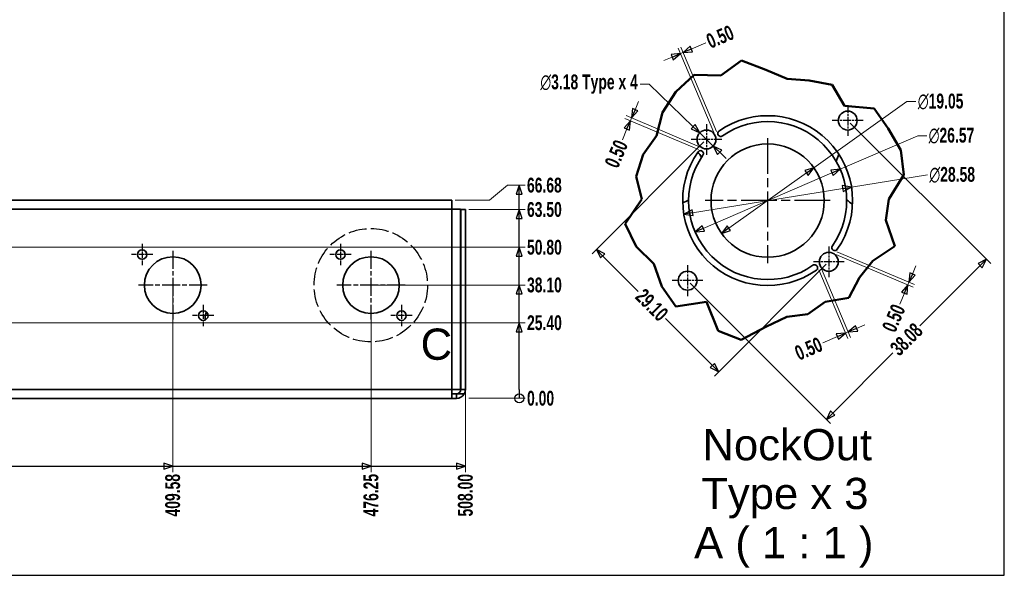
# Model space of a CAD drawing. Header units: millimetres. Extents: x 5 to 414, y 18 to 303.
# Tile 10 of 12: x 248 to 414, y 18 to 111. Entities that reach past the tile are written whole.
import ezdxf
from ezdxf.enums import TextEntityAlignment as Align

# ---------------------------------------------------------------- set-up
doc = ezdxf.new("R2010")
doc.units = ezdxf.units.MM
for name, pattern in [('CHAIN', [0.3543, 0.2362, -0.0295, 0.0591, -0.0295]), ('DASH_DOT', [0.182, 0.1181, -0.0295, 0.0049, -0.0295]), ('DASHED', [0.2068, 0.1655, -0.0413])]:
    doc.linetypes.add(name, pattern=pattern)
for name, color, linetype, lineweight in [('Break Lines(May)', 7, 'Continuous', 50), ('Dimensions(May)', 7, 'Continuous', 25), ('Sketch Geometry(May)', 7, 'Continuous', 35), ('Symbols(May)', 7, 'Continuous', 25), ('Visible Edges(May)', 7, 'Continuous', 35), ('Visible Tangent Edges(May)', 7, 'Continuous', 35)]:
    doc.layers.add(name, color=color, linetype=linetype, lineweight=lineweight)
doc.layers.add('Center Mark(May)', color=1, linetype='DASH_DOT', lineweight=25, true_color=0xff0000)
doc.layers.add('Detail Circle Lines(May)', color=1, linetype='DASHED', lineweight=25, true_color=0xff0000)
doc.styles.add('DEFAULT-MayBigText', font='arial.ttf')
doc.styles.add('DimISO-30 Roman 2.5', font='romab___.ttf', dxfattribs={"width": 0.7})
doc.styles.add('Text Style216', font='romab___.ttf', dxfattribs={"width": 0.8})
doc.styles.add('Text Style221', font='romab___.ttf', dxfattribs={"width": 0.9})
doc.styles.add('TitleVariablesH2_5-May', font='romab___.ttf', dxfattribs={"width": 0.7})
doc.dimstyles.new('ISO-30-May', dxfattribs={"dimtxt": 2.5, "dimasz": 1.5, "dimexe": 1, "dimexo": 0.6, "dimgap": 0.4, "dimtad": 0, "dimtoh": 1, "dimrnd": 1e-08, "dimzin": 0, "dimdsep": 46, "dimtxsty": 'DimISO-30 Roman 2.5', "dimblk": 'Filled-1', "dimcen": 0.09, "dimclrd": 132, "dimclre": 132, "dimclrt": 256, "dimazin": 0, "dimtfac": 1.1, "dimtmove": 0, "dimatfit": 3, "dimfxl": 0, "dimtolj": 1, "dimlwd": 18, "dimlwe": 18, "dimarcsym": 0})

# ---------------------------------------------------------------- blocks, each defined once
blk = doc.blocks.new('Borders A3_408x285')
at = {"layer": 'Sketch Geometry(May)', "color": 5, "linetype": 'Continuous', "lineweight": 25, "true_color": 0x0000ff}
for p, q in [((414, 17.5), (414, 302.5)), ((6, 17.5), (414, 17.5))]:
    blk.add_line(p, q, dxfattribs=at)
at = {"layer": 'Symbols(May)', "color": 232, "true_color": 0xd7006b}
for tag, style, width, p in [('Revision', 'Text Style216', 0.8, (260, 293.75)), ('Date', 'Text Style221', 0.9, (365, 293.75)), ('Adjust_by', 'Text Style216', 0.8, (384.5, 293.75))]:
    blk.add_attdef(tag, text='', height=2.5, dxfattribs=dict(at, style=style, width=width)).set_placement(p, align=Align.MIDDLE_CENTER)
at = {"layer": 'Symbols(May)', "color": 232, "true_color": 0xd7006b, "style": 'TitleVariablesH2_5-May', "width": 0.7}
blk.add_attdef('Revision_Note', text='', height=2.5, dxfattribs=at).set_placement((267, 293.75), align=Align.MIDDLE_LEFT)
blk = doc.blocks.new('Filled-1')
at = {"color": 0}
for p, q in [((0, 0), (-1, 0.33)), ((-1, 0.33), (-1, -0.33)), ((-1, 0), (0, 0)), ((-1, -0.33), (0, 0))]:
    blk.add_line(p, q, dxfattribs=at)
at = {"color": 0, "flags": 128}
blk.add_lwpolyline([(-1, -0.33), (0, 0), (-1, 0.33), (-1, -0.33)], dxfattribs=at)
at = {"color": 0}
blk.add_solid([(-1, -0.33), (0, 0), (-1, 0.33), (-1, -0.33)], dxfattribs=at)
blk = doc.blocks.new('*D71')
at = {"layer": 'Defpoints', "color": 0, "linetype": 'Continuous', "transparency": 16777216}
for p in [(363.92, 90.82), (384.49, 70.24), (365.97, 51.72)]:
    blk.add_point(p, dxfattribs=at)
at = {"layer": 'Dimensions(May)', "color": 132, "linetype": 'Continuous', "lineweight": 18, "transparency": 16777216}
for p, q in [((363.49, 90.39), (344.69, 71.59)), ((346.46, 71.23), (352.44, 65.25)), ((384.07, 69.82), (365.26, 51.01)), ((364.91, 52.78), (357.01, 60.68))]:
    blk.add_line(p, q, dxfattribs=at)
at = {"layer": 'Dimensions(May)', "color": 132, "linetype": 'Continuous', "lineweight": 18, "transparency": 16777216, "xscale": 1.5, "yscale": 1.5, "zscale": 1.5}
for p, rotation in [((345.4, 72.3), 135.0000000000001), ((365.97, 51.72), 315.0000000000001)]:
    blk.add_blockref('Filled-1', p, dxfattribs=dict(at, rotation=rotation))
at = {"layer": 'Dimensions(May)', "color": 172, "linetype": 'Continuous', "lineweight": 20, "true_color": 0x0000c8, "transparency": 16777216, "insert": (354.73, 62.97), "char_height": 2.5, "attachment_point": 5, "rotation": 315, "style": 'DimISO-30 Roman 2.5'}
blk.add_mtext('\\A1;29.10', dxfattribs=at)
blk = doc.blocks.new('*D72')
at = {"layer": 'Defpoints', "color": 0, "linetype": 'Continuous', "transparency": 16777216}
for p in [(387.67, 93.99), (411, 70.66), (360.74, 67.07)]:
    blk.add_point(p, dxfattribs=at)
at = {"layer": 'Dimensions(May)', "color": 132, "linetype": 'Continuous', "lineweight": 18, "transparency": 16777216}
for p, q in [((388.09, 93.57), (411.71, 69.95)), ((409.94, 69.6), (399.82, 59.48)), ((361.17, 66.64), (384.78, 43.03)), ((385.14, 44.79), (395.25, 54.91))]:
    blk.add_line(p, q, dxfattribs=at)
at = {"layer": 'Dimensions(May)', "color": 132, "linetype": 'Continuous', "lineweight": 18, "transparency": 16777216, "xscale": 1.5, "yscale": 1.5, "zscale": 1.5}
for p, rotation in [((411, 70.66), 44.99999999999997), ((384.08, 43.73), 225)]:
    blk.add_blockref('Filled-1', p, dxfattribs=dict(at, rotation=rotation))
at = {"layer": 'Dimensions(May)', "color": 172, "linetype": 'Continuous', "lineweight": 20, "true_color": 0x0000c8, "transparency": 16777216, "insert": (397.54, 57.19), "char_height": 2.5, "attachment_point": 5, "rotation": 45, "style": 'DimISO-30 Roman 2.5'}
blk.add_mtext('\\A1;38.08', dxfattribs=at)
blk = doc.blocks.new('*D73')
at = {"layer": 'Defpoints', "color": 0, "linetype": 'Continuous', "transparency": 16777216}
for p in [(351.33, 94.43), (363.1, 88.89), (363.3, 89.35)]:
    blk.add_point(p, dxfattribs=at)
at = {"layer": 'Dimensions(May)', "color": 132, "linetype": 'Continuous', "lineweight": 18, "transparency": 16777216}
for p, q in [((351.91, 95.81), (352.5, 97.19)), ((362.75, 89.59), (350.41, 94.82)), ((351.33, 94.43), (351.13, 93.97)), ((362.55, 89.13), (350.21, 94.36)), ((350.55, 92.59), (349.77, 90.75))]:
    blk.add_line(p, q, dxfattribs=at)
at = {"layer": 'Dimensions(May)', "color": 132, "linetype": 'Continuous', "lineweight": 18, "transparency": 16777216, "xscale": 1.5, "yscale": 1.5, "zscale": 1.5}
for p, rotation in [((351.33, 94.43), 247.0345722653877), ((351.13, 93.97), 67.03457226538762)]:
    blk.add_blockref('Filled-1', p, dxfattribs=dict(at, rotation=rotation))
at = {"layer": 'Dimensions(May)', "color": 172, "linetype": 'Continuous', "lineweight": 20, "true_color": 0x0000c8, "transparency": 16777216, "insert": (348.76, 88.38), "char_height": 2.5, "attachment_point": 5, "rotation": 67.0346, "style": 'DimISO-30 Roman 2.5'}
blk.add_mtext('\\A1;0.50', dxfattribs=at)
blk = doc.blocks.new('*D74')
at = {"layer": 'Defpoints', "color": 0, "linetype": 'Continuous', "transparency": 16777216}
for p in [(359.53, 105.25), (365.38, 91.44), (365.84, 91.63)]:
    blk.add_point(p, dxfattribs=at)
at = {"layer": 'Dimensions(May)', "color": 132, "linetype": 'Continuous', "lineweight": 18, "transparency": 16777216}
for p, q in [((365.14, 91.99), (359.14, 106.17)), ((365.61, 92.18), (359.6, 106.36)), ((361.37, 106.03), (363.83, 107.07)), ((358.15, 104.66), (356.76, 104.08)), ((359.53, 105.25), (359.99, 105.44))]:
    blk.add_line(p, q, dxfattribs=at)
at = {"layer": 'Dimensions(May)', "color": 132, "linetype": 'Continuous', "lineweight": 18, "transparency": 16777216, "xscale": 1.5, "yscale": 1.5, "zscale": 1.5}
for p, rotation in [((359.99, 105.44), 202.9654277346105), ((359.53, 105.25), 22.96542773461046)]:
    blk.add_blockref('Filled-1', p, dxfattribs=dict(at, rotation=rotation))
at = {"layer": 'Dimensions(May)', "color": 172, "linetype": 'Continuous', "lineweight": 20, "true_color": 0x0000c8, "transparency": 16777216, "insert": (366.21, 108.08), "char_height": 2.5, "attachment_point": 5, "rotation": 22.9654, "style": 'DimISO-30 Roman 2.5'}
blk.add_mtext('\\A1;0.50', dxfattribs=at)
blk = doc.blocks.new('*D75')
at = {"layer": 'Defpoints', "color": 0, "linetype": 'Continuous', "transparency": 16777216}
for p in [(383.03, 69.62), (382.57, 69.43), (387.77, 58.44)]:
    blk.add_point(p, dxfattribs=at)
at = {"layer": 'Dimensions(May)', "color": 132, "linetype": 'Continuous', "lineweight": 18, "transparency": 16777216}
for p, q in [((382.8, 68.88), (387.7, 57.32)), ((383.26, 69.07), (388.16, 57.52)), ((389.15, 59.02), (390.53, 59.61)), ((387.77, 58.44), (387.31, 58.24)), ((385.93, 57.66), (383.46, 56.61))]:
    blk.add_line(p, q, dxfattribs=at)
at = {"layer": 'Dimensions(May)', "color": 132, "linetype": 'Continuous', "lineweight": 18, "transparency": 16777216, "xscale": 1.5, "yscale": 1.5, "zscale": 1.5}
for p, rotation in [((387.31, 58.24), 22.96542773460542), ((387.77, 58.44), 202.9654277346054)]:
    blk.add_blockref('Filled-1', p, dxfattribs=dict(at, rotation=rotation))
at = {"layer": 'Dimensions(May)', "color": 172, "linetype": 'Continuous', "lineweight": 20, "true_color": 0x0000c8, "transparency": 16777216, "insert": (381.09, 55.61), "char_height": 2.5, "attachment_point": 5, "rotation": 22.9654, "style": 'DimISO-30 Roman 2.5'}
blk.add_mtext('\\A1;0.50', dxfattribs=at)
blk = doc.blocks.new('*D76')
at = {"layer": 'Defpoints', "color": 0, "linetype": 'Continuous', "transparency": 16777216}
for p in [(385.11, 71.7), (385.31, 72.16), (397.97, 66.8)]:
    blk.add_point(p, dxfattribs=at)
at = {"layer": 'Dimensions(May)', "color": 132, "linetype": 'Continuous', "lineweight": 18, "transparency": 16777216}
for p, q in [((385.66, 71.47), (398.7, 65.95)), ((385.86, 71.93), (398.89, 66.41)), ((398.56, 68.18), (399.14, 69.56)), ((397.97, 66.8), (397.78, 66.34)), ((397.19, 64.96), (396.41, 63.12))]:
    blk.add_line(p, q, dxfattribs=at)
at = {"layer": 'Dimensions(May)', "color": 132, "linetype": 'Continuous', "lineweight": 18, "transparency": 16777216, "xscale": 1.5, "yscale": 1.5, "zscale": 1.5}
for p, rotation in [((397.97, 66.8), 247.034572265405), ((397.78, 66.34), 67.03457226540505)]:
    blk.add_blockref('Filled-1', p, dxfattribs=dict(at, rotation=rotation))
at = {"layer": 'Dimensions(May)', "color": 172, "linetype": 'Continuous', "lineweight": 20, "true_color": 0x0000c8, "transparency": 16777216, "insert": (395.41, 60.75), "char_height": 2.5, "attachment_point": 5, "rotation": 67.0346, "style": 'DimISO-30 Roman 2.5'}
blk.add_mtext('\\A1;0.50', dxfattribs=at)
blk = doc.blocks.new('*D77')
at = {"layer": 'Defpoints', "color": 0, "linetype": 'Continuous', "transparency": 16777216}
for p in [(388.31, 82.8), (360.1, 78.26)]:
    blk.add_point(p, dxfattribs=at)
at = {"layer": 'Dimensions(May)', "color": 132, "linetype": 'Continuous', "lineweight": 18, "transparency": 16777216}
for p, q in [((388.31, 82.8), (401.07, 84.86)), ((361.58, 78.49), (386.83, 82.56))]:
    blk.add_line(p, q, dxfattribs=at)
at = {"layer": 'Dimensions(May)', "color": 132, "linetype": 'Continuous', "lineweight": 18, "transparency": 16777216, "xscale": 1.5, "yscale": 1.5, "zscale": 1.5}
for p, rotation in [((388.31, 82.8), 9.154387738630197), ((360.1, 78.26), 189.1543877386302)]:
    blk.add_blockref('Filled-1', p, dxfattribs=dict(at, rotation=rotation))
at = {"layer": 'Dimensions(May)', "color": 172, "linetype": 'Continuous', "lineweight": 20, "true_color": 0x0000c8, "transparency": 16777216, "insert": (405.24, 84.86), "char_height": 2.5, "attachment_point": 5, "style": 'DimISO-30 Roman 2.5'}
blk.add_mtext('\\A1;∅28.58', dxfattribs=at)
blk = doc.blocks.new('*D78')
at = {"layer": 'Defpoints', "color": 0, "linetype": 'Continuous', "transparency": 16777216}
for p in [(386.4, 85.8), (362.01, 75.25)]:
    blk.add_point(p, dxfattribs=at)
at = {"layer": 'Dimensions(May)', "color": 132, "linetype": 'Continuous', "lineweight": 18, "transparency": 16777216}
for p, q in [((386.4, 85.8), (399.45, 91.45)), ((399.45, 91.45), (400.95, 91.45)), ((363.39, 75.85), (385.02, 85.21))]:
    blk.add_line(p, q, dxfattribs=at)
at = {"layer": 'Dimensions(May)', "color": 132, "linetype": 'Continuous', "lineweight": 18, "transparency": 16777216, "xscale": 1.5, "yscale": 1.5, "zscale": 1.5}
for p, rotation in [((386.4, 85.8), 23.39335997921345), ((362.01, 75.25), 203.3933599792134)]:
    blk.add_blockref('Filled-1', p, dxfattribs=dict(at, rotation=rotation))
at = {"layer": 'Dimensions(May)', "color": 172, "linetype": 'Continuous', "lineweight": 20, "true_color": 0x0000c8, "transparency": 16777216, "insert": (405.12, 91.45), "char_height": 2.5, "attachment_point": 5, "style": 'DimISO-30 Roman 2.5'}
blk.add_mtext('\\A1;∅26.57', dxfattribs=at)
blk = doc.blocks.new('*D79')
at = {"layer": 'Defpoints', "color": 0, "linetype": 'Continuous', "transparency": 16777216}
for p in [(381.97, 86.05), (366.44, 75.01)]:
    blk.add_point(p, dxfattribs=at)
at = {"layer": 'Dimensions(May)', "color": 132, "linetype": 'Continuous', "lineweight": 18, "transparency": 16777216}
for p, q in [((381.97, 86.05), (397.63, 97.19)), ((397.63, 97.19), (399.13, 97.19)), ((367.66, 75.88), (380.74, 85.18))]:
    blk.add_line(p, q, dxfattribs=at)
at = {"layer": 'Dimensions(May)', "color": 132, "linetype": 'Continuous', "lineweight": 18, "transparency": 16777216, "xscale": 1.5, "yscale": 1.5, "zscale": 1.5}
for p, rotation in [((381.97, 86.05), 35.42421341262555), ((366.44, 75.01), 215.4242134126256)]:
    blk.add_blockref('Filled-1', p, dxfattribs=dict(at, rotation=rotation))
at = {"layer": 'Dimensions(May)', "color": 172, "linetype": 'Continuous', "lineweight": 20, "true_color": 0x0000c8, "transparency": 16777216, "insert": (403.29, 97.19), "char_height": 2.5, "attachment_point": 5, "style": 'DimISO-30 Roman 2.5'}
blk.add_mtext('\\A1;∅19.05', dxfattribs=at)
blk = doc.blocks.new('*D80')
at = {"layer": 'Defpoints', "color": 0, "linetype": 'Continuous', "transparency": 16777216}
for p in [(362.78, 91.92), (365.06, 89.71)]:
    blk.add_point(p, dxfattribs=at)
at = {"layer": 'Dimensions(May)', "color": 132, "linetype": 'Continuous', "lineweight": 18, "transparency": 16777216}
for p, q in [((354.28, 100.12), (352.78, 100.12)), ((361.7, 92.96), (354.28, 100.12)), ((365.06, 89.71), (362.78, 91.92)), ((366.14, 88.67), (367.22, 87.63))]:
    blk.add_line(p, q, dxfattribs=at)
at = {"layer": 'Dimensions(May)', "color": 132, "linetype": 'Continuous', "lineweight": 18, "transparency": 16777216, "xscale": 1.5, "yscale": 1.5, "zscale": 1.5}
for p, rotation in [((362.78, 91.92), 316.0050593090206), ((365.06, 89.71), 136.0050593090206)]:
    blk.add_blockref('Filled-1', p, dxfattribs=dict(at, rotation=rotation))
at = {"layer": 'Dimensions(May)', "color": 172, "linetype": 'Continuous', "lineweight": 20, "true_color": 0x0000c8, "transparency": 16777216, "insert": (344.18, 100.12), "char_height": 2.5, "attachment_point": 5, "style": 'DimISO-30 Roman 2.5'}
blk.add_mtext('\\A1;{\\fRomantic|b1|i0;\\H2.4873;}∅3.18{ Type x 4}', dxfattribs=at)
blk = doc.blocks.new('*D90')
at = {"layer": 'Defpoints', "color": 0, "linetype": 'Continuous', "transparency": 16777216}
for p in [(274.17, 66.32), (69.38, 47.27), (274.17, 34.84)]:
    blk.add_point(p, dxfattribs=at)
at = {"layer": 'Dimensions(May)', "color": 132, "linetype": 'Continuous', "lineweight": 18, "transparency": 16777216}
blk.add_line((274.17, 65.72), (274.17, 34.84), dxfattribs=at)
at = {"layer": 'Dimensions(May)', "color": 172, "linetype": 'Continuous', "lineweight": 20, "true_color": 0x0000c8, "transparency": 16777216, "insert": (274.17, 30.97), "char_height": 2.5, "attachment_point": 5, "rotation": 90, "style": 'DimISO-30 Roman 2.5'}
blk.add_mtext('\\A1;409.58', dxfattribs=at)
blk = doc.blocks.new('*D91')
at = {"layer": 'Defpoints', "color": 0, "linetype": 'Continuous', "transparency": 16777216}
for p in [(307.51, 61.18), (69.38, 47.27), (307.51, 34.84)]:
    blk.add_point(p, dxfattribs=at)
at = {"layer": 'Dimensions(May)', "color": 132, "linetype": 'Continuous', "lineweight": 18, "transparency": 16777216}
blk.add_line((307.51, 60.58), (307.51, 34.84), dxfattribs=at)
at = {"layer": 'Dimensions(May)', "color": 172, "linetype": 'Continuous', "lineweight": 20, "true_color": 0x0000c8, "transparency": 16777216, "insert": (307.51, 30.98), "char_height": 2.5, "attachment_point": 5, "rotation": 90, "style": 'DimISO-30 Roman 2.5'}
blk.add_mtext('\\A1;476.25', dxfattribs=at)
blk = doc.blocks.new('*D92')
at = {"layer": 'Defpoints', "color": 0, "linetype": 'Continuous', "transparency": 16777216}
for p in [(323.38, 48.77), (69.38, 47.27), (323.38, 34.84)]:
    blk.add_point(p, dxfattribs=at)
at = {"layer": 'Dimensions(May)', "color": 132, "linetype": 'Continuous', "lineweight": 18, "transparency": 16777216}
blk.add_line((323.38, 48.17), (323.38, 34.84), dxfattribs=at)
at = {"layer": 'Dimensions(May)', "color": 172, "linetype": 'Continuous', "lineweight": 20, "true_color": 0x0000c8, "transparency": 16777216, "insert": (323.38, 30.97), "char_height": 2.5, "attachment_point": 5, "rotation": 90, "style": 'DimISO-30 Roman 2.5'}
blk.add_mtext('\\A1;508.00', dxfattribs=at)
blk = doc.blocks.new('2dTransSymbol5')
at = {"layer": 'Dimensions(May)'}
for p, q in [((240.83, 35.84), (272.67, 35.84)), ((274.17, 35.84), (272.67, 36.34)), ((272.67, 36.34), (272.67, 35.34)), ((272.67, 35.84), (274.17, 35.84)), ((272.67, 35.34), (274.17, 35.84)), ((274.17, 35.84), (306.01, 35.84)), ((307.51, 35.84), (306.01, 36.34)), ((306.01, 36.34), (306.01, 35.34)), ((306.01, 35.84), (307.51, 35.84)), ((306.01, 35.34), (307.51, 35.84)), ((307.51, 35.84), (321.88, 35.84)), ((323.38, 35.84), (321.88, 36.34)), ((321.88, 36.34), (321.88, 35.34)), ((321.88, 35.84), (323.38, 35.84)), ((321.88, 35.34), (323.38, 35.84))]:
    blk.add_line(p, q, dxfattribs=at)
at = {"layer": 'Dimensions(May)', "flags": 128}
for points in [[(272.67, 35.34), (274.17, 35.84), (272.67, 36.34), (272.67, 35.34)], [(306.01, 35.34), (307.51, 35.84), (306.01, 36.34), (306.01, 35.34)], [(321.88, 35.34), (323.38, 35.84), (321.88, 36.34), (321.88, 35.34)]]:
    blk.add_lwpolyline(points, dxfattribs=at)
at = {"layer": 'Dimensions(May)'}
for points in [[(272.67, 35.34), (274.17, 35.84), (272.67, 36.34), (272.67, 35.34)], [(306.01, 35.34), (307.51, 35.84), (306.01, 36.34), (306.01, 35.34)], [(321.88, 35.34), (323.38, 35.84), (321.88, 36.34), (321.88, 35.34)]]:
    blk.add_solid(points, dxfattribs=at)
blk = doc.blocks.new('*D101')
at = {"layer": 'Defpoints', "color": 0, "linetype": 'Continuous', "transparency": 16777216}
for p in [(323.38, 47.27), (323.38, 47.27), (333.44, 47.27)]:
    blk.add_point(p, dxfattribs=at)
at = {"layer": 'Dimensions(May)', "color": 132, "linetype": 'Continuous', "lineweight": 18, "transparency": 16777216}
blk.add_line((323.98, 47.27), (333.44, 47.27), dxfattribs=at)
at = {"layer": 'Dimensions(May)', "color": 172, "linetype": 'Continuous', "lineweight": 20, "true_color": 0x0000c8, "transparency": 16777216, "insert": (336.02, 47.27), "char_height": 2.5, "attachment_point": 5, "style": 'DimISO-30 Roman 2.5'}
blk.add_mtext('\\A1;0.00', dxfattribs=at)
blk = doc.blocks.new('*D102')
at = {"layer": 'Defpoints', "color": 0, "linetype": 'Continuous', "transparency": 16777216}
for p in [(307.51, 66.32), (333.44, 66.32), (323.38, 47.27)]:
    blk.add_point(p, dxfattribs=at)
at = {"layer": 'Dimensions(May)', "color": 132, "linetype": 'Continuous', "lineweight": 18, "transparency": 16777216}
blk.add_line((308.11, 66.32), (333.44, 66.32), dxfattribs=at)
at = {"layer": 'Dimensions(May)', "color": 172, "linetype": 'Continuous', "lineweight": 20, "true_color": 0x0000c8, "transparency": 16777216, "insert": (336.67, 66.32), "char_height": 2.5, "attachment_point": 5, "style": 'DimISO-30 Roman 2.5'}
blk.add_mtext('\\A1;38.10', dxfattribs=at)
blk = doc.blocks.new('*D103')
at = {"layer": 'Defpoints', "color": 0, "linetype": 'Continuous', "transparency": 16777216}
for p in [(323.38, 79.02), (333.44, 79.02), (323.38, 47.27)]:
    blk.add_point(p, dxfattribs=at)
at = {"layer": 'Dimensions(May)', "color": 132, "linetype": 'Continuous', "lineweight": 18, "transparency": 16777216}
blk.add_line((323.98, 79.02), (333.44, 79.02), dxfattribs=at)
at = {"layer": 'Dimensions(May)', "color": 172, "linetype": 'Continuous', "lineweight": 20, "true_color": 0x0000c8, "transparency": 16777216, "insert": (336.66, 79.02), "char_height": 2.5, "attachment_point": 5, "style": 'DimISO-30 Roman 2.5'}
blk.add_mtext('\\A1;63.50', dxfattribs=at)
blk = doc.blocks.new('*D104')
at = {"layer": 'Defpoints', "color": 0, "linetype": 'Continuous', "transparency": 16777216}
for p in [(333.44, 83.12), (321.08, 80.61), (323.38, 47.27)]:
    blk.add_point(p, dxfattribs=at)
at = {"layer": 'Dimensions(May)', "color": 132, "linetype": 'Continuous', "lineweight": 18, "transparency": 16777216}
for p, q in [((327.44, 80.61), (330.44, 83.12)), ((330.44, 83.12), (333.44, 83.12)), ((321.68, 80.61), (327.44, 80.61))]:
    blk.add_line(p, q, dxfattribs=at)
at = {"layer": 'Dimensions(May)', "color": 172, "linetype": 'Continuous', "lineweight": 20, "true_color": 0x0000c8, "transparency": 16777216, "insert": (336.66, 83.12), "char_height": 2.5, "attachment_point": 5, "style": 'DimISO-30 Roman 2.5'}
blk.add_mtext('\\A1;66.68', dxfattribs=at)
blk = doc.blocks.new('*D105')
at = {"layer": 'Defpoints', "color": 0, "linetype": 'Continuous', "transparency": 16777216}
for p in [(219.77, 72.67), (333.44, 72.67), (323.38, 47.27)]:
    blk.add_point(p, dxfattribs=at)
at = {"layer": 'Dimensions(May)', "color": 132, "linetype": 'Continuous', "lineweight": 18, "transparency": 16777216}
blk.add_line((220.37, 72.67), (333.44, 72.67), dxfattribs=at)
at = {"layer": 'Dimensions(May)', "color": 172, "linetype": 'Continuous', "lineweight": 20, "true_color": 0x0000c8, "transparency": 16777216, "insert": (336.67, 72.67), "char_height": 2.5, "attachment_point": 5, "style": 'DimISO-30 Roman 2.5'}
blk.add_mtext('\\A1;50.80', dxfattribs=at)
blk = doc.blocks.new('*D106')
at = {"layer": 'Defpoints', "color": 0, "linetype": 'Continuous', "transparency": 16777216}
for p in [(219.77, 59.97), (333.44, 59.97), (323.38, 47.27)]:
    blk.add_point(p, dxfattribs=at)
at = {"layer": 'Dimensions(May)', "color": 132, "linetype": 'Continuous', "lineweight": 18, "transparency": 16777216}
blk.add_line((220.37, 59.97), (333.44, 59.97), dxfattribs=at)
at = {"layer": 'Dimensions(May)', "color": 172, "linetype": 'Continuous', "lineweight": 20, "true_color": 0x0000c8, "transparency": 16777216, "insert": (336.67, 59.97), "char_height": 2.5, "attachment_point": 5, "style": 'DimISO-30 Roman 2.5'}
blk.add_mtext('\\A1;25.40', dxfattribs=at)
blk = doc.blocks.new('2dTransSymbol7')
at = {"layer": 'Dimensions(May)'}
for p, q in [((332.44, 83.12), (331.94, 81.62)), ((332.44, 81.62), (332.44, 83.12)), ((332.94, 81.62), (332.44, 83.12)), ((331.94, 81.62), (332.94, 81.62)), ((332.44, 79.02), (332.44, 81.62)), ((332.44, 79.02), (331.94, 77.52)), ((332.44, 77.52), (332.44, 79.02)), ((332.94, 77.52), (332.44, 79.02)), ((331.94, 77.52), (332.94, 77.52)), ((332.44, 72.67), (332.44, 77.52)), ((332.44, 72.67), (331.94, 71.17)), ((332.44, 71.17), (332.44, 72.67)), ((332.94, 71.17), (332.44, 72.67)), ((331.94, 71.17), (332.94, 71.17)), ((332.44, 66.32), (332.44, 71.17)), ((332.44, 66.32), (331.94, 64.82)), ((332.44, 64.82), (332.44, 66.32)), ((332.94, 64.82), (332.44, 66.32)), ((331.94, 64.82), (332.94, 64.82)), ((332.44, 59.97), (332.44, 64.82)), ((332.44, 59.97), (331.94, 58.47)), ((332.44, 58.47), (332.44, 59.97)), ((332.94, 58.47), (332.44, 59.97)), ((331.94, 58.47), (332.94, 58.47)), ((332.44, 48.77), (332.44, 58.47)), ((332.44, 48.77), (332.44, 47.27))]:
    blk.add_line(p, q, dxfattribs=at)
at = {"layer": 'Dimensions(May)', "flags": 128}
for points in [[(332.94, 81.62), (332.44, 83.12), (331.94, 81.62), (332.94, 81.62)], [(332.94, 77.52), (332.44, 79.02), (331.94, 77.52), (332.94, 77.52)], [(332.94, 71.17), (332.44, 72.67), (331.94, 71.17), (332.94, 71.17)], [(332.94, 64.82), (332.44, 66.32), (331.94, 64.82), (332.94, 64.82)], [(332.94, 58.47), (332.44, 59.97), (331.94, 58.47), (332.94, 58.47)]]:
    blk.add_lwpolyline(points, dxfattribs=at)
at = {"layer": 'Dimensions(May)'}
blk.add_circle((332.44, 47.27), 0.75, dxfattribs=at)
for points in [[(332.94, 81.62), (332.44, 83.12), (331.94, 81.62), (332.94, 81.62)], [(332.94, 77.52), (332.44, 79.02), (331.94, 77.52), (332.94, 77.52)], [(332.94, 71.17), (332.44, 72.67), (331.94, 71.17), (332.94, 71.17)], [(332.94, 64.82), (332.44, 66.32), (331.94, 64.82), (332.94, 64.82)], [(332.94, 58.47), (332.44, 59.97), (331.94, 58.47), (332.94, 58.47)]]:
    blk.add_solid(points, dxfattribs=at)
blk = doc.blocks.new('2dDetail2')
at = {"layer": 'Detail Circle Lines(May)', "ltscale": 18.118349}
blk.add_circle((307.47, 66.3), 9.54, dxfattribs=at)
at = {"layer": 'Detail Circle Lines(May)', "insert": (315.85, 53.68), "char_height": 5.25, "attachment_point": 7, "style": 'DEFAULT-MayBigText'}
blk.add_mtext('C', dxfattribs=at)

msp = doc.modelspace()

# ---------------------------------------------------------------- linework, layer by layer
at = {"layer": 'Break Lines(May)'}
for p, q in [((366.3425, 101.5962), (369.8131, 104.0806)), ((369.8131, 104.0806), (373.924, 102.5107)), ((358.7819, 98.8119), (361.8512, 101.677)), ((361.8512, 101.677), (366.3425, 101.5962)), ((373.924, 102.5107), (377.4932, 101.008)), ((377.4932, 101.008), (381.1994, 100.7553)), ((381.1994, 100.7553), (385.0467, 100.0314)), ((385.0467, 100.0314), (387.1049, 96.4747)), ((356.5133, 95.3756), (358.7819, 98.8119)), ((387.1049, 96.4747), (392.1327, 96.0452)), ((392.1327, 96.0452), (394.4838, 92.6365)), ((355.4991, 91.4039), (356.5133, 95.3756)), ((353.2636, 88.286), (355.4991, 91.4039)), ((394.4838, 92.6365), (396.6011, 89.0201)), ((352.1108, 84.6125), (353.2636, 88.286)), ((396.6011, 89.0201), (397.114, 84.8553)), ((353.0334, 80.7663), (352.1108, 84.6125)), ((397.114, 84.8553), (394.5836, 80.7663)), ((350.2658, 76.5947), (353.0334, 80.7663)), ((394.5836, 80.7663), (394.0518, 77.2172)), ((352.11, 72.8266), (350.2658, 76.5947)), ((394.0518, 77.2172), (395.5754, 72.8858)), ((395.5754, 72.8858), (391.9085, 70.3829)), ((355.0938, 69.8947), (352.11, 72.8266)), ((356.394, 66.0568), (355.0938, 69.8947)), ((391.9085, 70.3829), (389.6296, 67.5877)), ((389.6296, 67.5877), (387.8551, 64.1638)), ((358.7935, 62.7344), (356.394, 66.0568)), ((363.9472, 63.4859), (358.7935, 62.7344)), ((365.8684, 58.6338), (363.9472, 63.4859)), ((383.8943, 63.4971), (380.9555, 61.4474)), ((387.8551, 64.1638), (383.8943, 63.4971)), ((380.9555, 61.4474), (377.4086, 61.0041)), ((377.4086, 61.0041), (373.924, 59.2894)), ((369.7494, 57.091), (365.8684, 58.6338)), ((373.924, 59.2894), (369.7494, 57.091))]:
    msp.add_line(p, q, dxfattribs=at)
at = {"layer": 'Center Mark(May)', "linetype": 'CHAIN', "ltscale": 5.750398}
for p, q in [((387.6664, 96.5785), (387.6664, 91.4035)), ((363.9174, 93.4035), (363.9174, 88.2285)), ((390.2539, 93.991), (385.0789, 93.991)), ((366.5049, 90.816), (361.3299, 90.816)), ((384.4914, 72.8295), (384.4914, 67.6545)), ((360.7424, 69.6545), (360.7424, 64.4795)), ((387.0789, 70.242), (381.9039, 70.242)), ((363.3299, 67.067), (358.1549, 67.067))]:
    msp.add_line(p, q, dxfattribs=at)
at = {"layer": 'Center Mark(May)', "linetype": 'CHAIN', "ltscale": 25.402201}
for p, q in [((374.2044, 91.054), (374.2044, 70.004)), ((384.7294, 80.529), (363.6794, 80.529))]:
    msp.add_line(p, q, dxfattribs=at)
at = {"layer": 'Center Mark(May)', "linetype": 'CHAIN', "ltscale": 3.986356}
for p, q in [((269.0245, 73.2572), (269.0245, 69.6697)), ((302.362, 73.2572), (302.362, 69.6697)), ((270.8182, 71.4634), (267.2307, 71.4634)), ((304.1557, 71.4634), (300.5682, 71.4634)), ((279.3115, 62.9702), (279.3115, 59.3827)), ((312.649, 62.9702), (312.649, 59.3827)), ((281.1052, 61.1764), (277.5177, 61.1764)), ((314.4427, 61.1764), (310.8552, 61.1764))]:
    msp.add_line(p, q, dxfattribs=at)
at = {"layer": 'Center Mark(May)', "linetype": 'CHAIN', "ltscale": 12.806565}
for p, q in [((274.168, 72.0824), (274.168, 60.5574)), ((307.5055, 72.0824), (307.5055, 60.5574)), ((279.9305, 66.3199), (268.4055, 66.3199)), ((313.268, 66.3199), (301.743, 66.3199))]:
    msp.add_line(p, q, dxfattribs=at)
at = {"layer": 'Visible Edges(May)'}
for p, q in [((71.6835, 80.6074), (321.0774, 80.6074)), ((321.0774, 80.6074), (321.0774, 79.1074)), ((321.0774, 79.1074), (322.5774, 79.1074)), ((322.5774, 79.1074), (322.5774, 48.7699)), ((323.3805, 79.0199), (322.6305, 79.0199)), ((322.6305, 79.0199), (322.6305, 48.7699)), ((323.3805, 48.7699), (323.3805, 79.0199)), ((322.5774, 48.7699), (321.0774, 48.7699)), ((321.0774, 48.7699), (321.0774, 47.2699)), ((321.0774, 48.0199), (321.8805, 48.0199)), ((322.6305, 48.7699), (323.3805, 48.7699)), ((321.0774, 47.2699), (71.6835, 47.2699)), ((321.8805, 47.2699), (321.0774, 47.2699))]:
    msp.add_line(p, q, dxfattribs=at)
for centre, radius in [((387.6664, 93.991), 1.5875), ((363.9174, 90.816), 1.5875), ((374.2044, 80.529), 9.525), ((269.0245, 71.4634), 0.7937), ((302.362, 71.4634), 0.7937), ((384.4914, 70.242), 1.5875), ((274.168, 66.3199), 4.7625), ((307.5055, 66.3199), 4.7625), ((360.7424, 67.067), 1.5875), ((279.3115, 61.1764), 0.7937), ((312.649, 61.1764), 0.7937)]:
    msp.add_circle(centre, radius, dxfattribs=at)
for centre, radius, start, end in [((374.2044, 80.529), 14.2875, 325.018266, 124.981734), ((374.2044, 80.529), 13.2875, 325.018266, 124.981734), ((366.2998, 91.8255), 0.5, 124.981734, 304.981734), ((374.2044, 80.529), 14.2875, 145.018266, 304.981734), ((374.2044, 80.529), 13.2875, 145.018266, 304.981734), ((358.3294, 85.3042), 5.3594, 27.646131, 39.241467), ((362.9078, 88.4335), 0.5, 325.018266, 145.018266), ((391.6796, 85.3042), 6.25, 151.364062, 162.644766), ((358.3294, 85.3042), 5.3594, 287.275959, 298.871295), ((391.6796, 85.3042), 6.25, 227.921837, 239.202541), ((385.501, 72.6244), 0.5, 145.018266, 325.018266), ((382.109, 69.2324), 0.5, 304.981733, 124.981734), ((282.1055, 60.7573), 2.5, 155.810967, 187.127502), ((321.8805, 48.7699), 0.75, 270, 0), ((321.8805, 48.7699), 1.5, 270, 330), ((321.8805, 48.7699), 1.5, 330, 0)]:
    msp.add_arc(centre, radius, start, end, dxfattribs=at)
at = {"layer": 'Visible Tangent Edges(May)'}
for p, q in [((321.0774, 79.1074), (71.6835, 79.1074)), ((321.0774, 48.7699), (321.0774, 79.1074)), ((71.6835, 48.7699), (321.0774, 48.7699)), ((321.8805, 47.2699), (321.8805, 48.0199)), ((321.8805, 48.0199), (323.1795, 48.0199))]:
    msp.add_line(p, q, dxfattribs=at)

# ---------------------------------------------------------------- block references
msp.add_blockref('Borders A3_408x285', (0, 0))
at = {"layer": 'Detail Circle Lines(May)'}
msp.add_blockref('2dDetail2', (0, 0), dxfattribs=at)
at = {"layer": 'Dimensions(May)'}
for name in ['2dTransSymbol7', '2dTransSymbol5']:
    msp.add_blockref(name, (0, 0), dxfattribs=at)

# ---------------------------------------------------------------- texts
at = {"layer": 'Symbols(May)', "color": 1, "true_color": 0xff0000, "char_height": 5.25, "attachment_point": 7, "style": 'DEFAULT-MayBigText'}
for s, insert in [('NockOut', (363.2433, 36.7766)), ('Type x 3', (363.04, 27.0621)), ('A ( 1 : 1 )', (361.8386, 18.7962))]:
    msp.add_mtext(s, dxfattribs=dict(at, insert=insert))

# ---------------------------------------------------------------- dimensions: what is measured, and where the dimension line sits
at = {"layer": 'Dimensions(May)', "color": 132, "linetype": 'Continuous', "lineweight": 20, "true_color": 0x00cccc}
for base, p1, p2, angle, override, picture, middle in [((359.5265, 105.2465), (365.8395, 91.6305), (365.3791, 91.4354), 22.965428, {"dimtoh": 0, "dimdec": 2, "dimtp": 0, "dimtm": 0, "dimtdec": 2, "dimtofl": 1, "dimatfit": 1}, '*D74', (366.2072, 108.0775)), ((351.3284, 94.4266), (363.1029, 88.8939), (363.298, 89.3543), 247.034572, {"dimtoh": 0, "dimdec": 2, "dimtp": 0, "dimtm": 0, "dimtdec": 2, "dimtofl": 1, "dimatfit": 1}, '*D73', (348.764, 88.3751)), ((411.0009, 70.6564), (360.7424, 67.067), (387.6664, 93.991), 225, {"dimtoh": 0, "dimdec": 2, "dimtp": 0, "dimtm": 0, "dimtdec": 2, "dimtofl": 0, "dimatfit": 1}, '*D72', (397.5389, 57.1944)), ((365.9711, 51.7216), (363.9174, 90.816), (384.4914, 70.242), 135, {"dimtoh": 0, "dimdec": 2, "dimtp": 0, "dimtm": 0, "dimtdec": 2, "dimtofl": 0, "dimatfit": 1}, '*D71', (354.7252, 62.9675)), ((397.9703, 66.7973), (385.1108, 71.7036), (385.3059, 72.164), 247.034572, {"dimtoh": 0, "dimdec": 2, "dimtp": 0, "dimtm": 0, "dimtdec": 2, "dimtofl": 1, "dimatfit": 1}, '*D76', (395.4059, 60.7459)), ((387.7695, 58.4375), (382.5694, 69.4275), (383.0297, 69.6226), 202.965428, {"dimtoh": 0, "dimdec": 2, "dimtp": 0, "dimtm": 0, "dimtdec": 2, "dimtofl": 1, "dimatfit": 1}, '*D75', (381.0888, 55.6065))]:
    dim = msp.add_linear_dim(base=base, p1=p1, p2=p2, angle=angle, dimstyle='ISO-30-May', override=override, dxfattribs=at)
    dim.commit()
    dim.dimension.update_dxf_attribs({"geometry": picture, "text_midpoint": middle, "dimtype": 160})
dim = msp.add_diameter_dim_2p(p1=(365.0595, 89.7133), p2=(362.7754, 91.9186), text='{\\fRomantic|b1|i0;\\H2.4873;}<>{ Type x 4}', dimstyle='ISO-30-May', override={"dimtih": 1, "dimdec": 2, "dimlfac": 1, "dimtp": 0, "dimtm": 0, "dimtdec": 2, "dimatfit": 2}, dxfattribs=at)
dim.commit()
dim.dimension.update_dxf_attribs({"geometry": '*D80', "text_midpoint": (344.1847, 100.1189), "dimtype": 163})
for p1, p2, picture, middle in [((366.4427, 75.008), (381.9662, 86.0499), '*D79', (403.2884, 97.1892)), ((362.0091, 75.2533), (386.3997, 85.8047), '*D78', (405.1196, 91.4514)), ((360.09889, 78.25589), (388.30994, 82.80204), '*D77', (405.24168, 84.85906))]:
    dim = msp.add_diameter_dim_2p(p1=p1, p2=p2, dimstyle='ISO-30-May', override={"dimtih": 1, "dimdec": 2, "dimlfac": 1, "dimtp": 0, "dimtm": 0, "dimtdec": 2, "dimatfit": 2}, dxfattribs=at)
    dim.commit()
    dim.dimension.update_dxf_attribs({"geometry": picture, "text_midpoint": middle, "dimtype": 163})
for feature_location, offset, dtype, origin, picture, middle in [((321.0774284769, 80.6074304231), (12.364250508, 2.5077276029), 0, (323.3804614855, 47.2699304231), '*D104', (336.6555554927, 83.115158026)), ((323.3805, 79.0199), (10.0612, 0), 0, (323.3805, 47.2699), '*D103', (336.6581, 79.0199)), ((219.7675, 72.6699), (113.6742, 0), 0, (323.3805, 47.2699), '*D105', (336.6684, 72.6699)), ((307.5055, 66.3199), (25.9362, 0), 0, (323.3805, 47.2699), '*D102', (336.6748, 66.3199)), ((274.1679614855, 66.3199304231), (0, -31.4827338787), 1, (69.3804614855, 47.2699304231), '*D90', (274.1679614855, 30.971888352)), ((219.7675, 59.9699), (113.6742, 0), 0, (323.3805, 47.2699), '*D106', (336.6723, 59.9699)), ((307.5055, 61.1764), (0, -26.3392), 1, (69.3805, 47.2699), '*D91', (307.5055, 30.977)), ((323.3805, 48.7699), (0, -13.9327), 1, (69.3805, 47.2699), '*D92', (323.3805, 30.968)), ((323.3804614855, 47.2699304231), (10.0612174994, 0), 0, (323.3804614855, 47.2699304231), '*D101', (336.0208271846, 47.2699304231))]:
    dim = msp.add_ordinate_dim(feature_location=feature_location, offset=offset, dtype=dtype, origin=origin, dimstyle='ISO-30-May', override={"dimtad": 0, "dimdec": 2, "dimlfac": 2, "dimtp": 0, "dimtm": 0, "dimtdec": 2}, dxfattribs=at)
    dim.commit()
    dim.dimension.update_dxf_attribs({"geometry": picture, "text_midpoint": middle})

doc.saveas('drawing.dxf')
